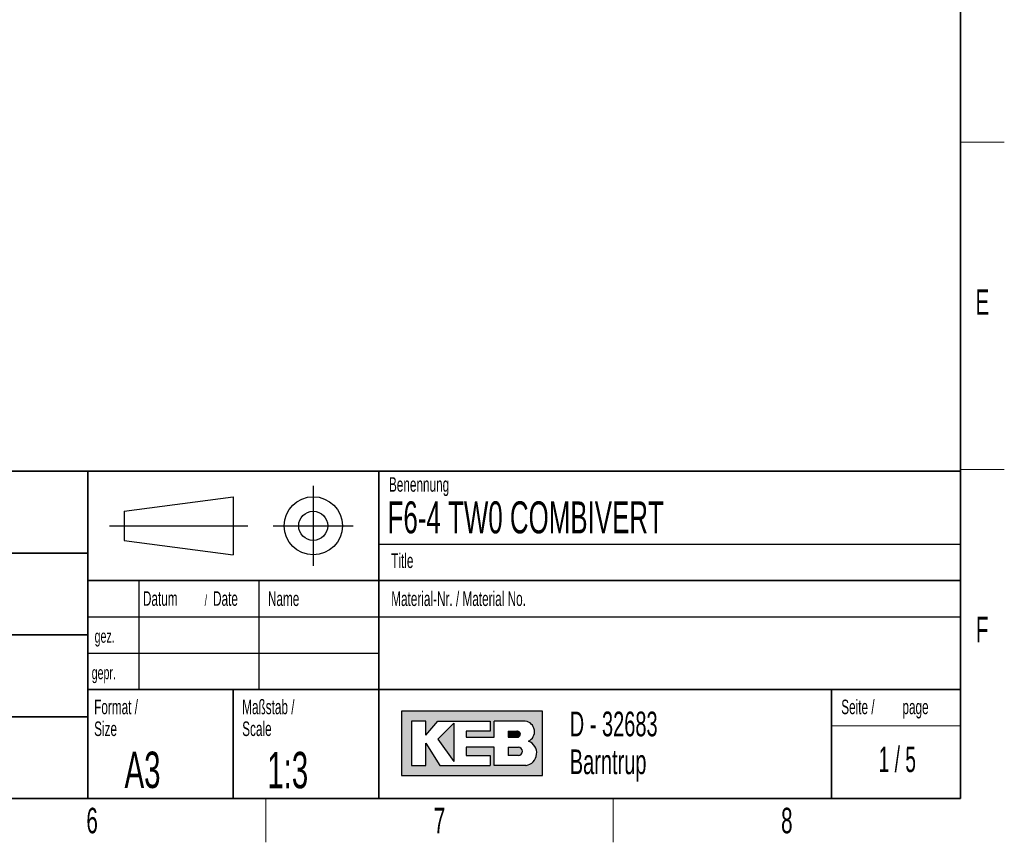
# Model space of a CAD drawing. Header units: millimetres. Extents: x 5 to 418, y 2 to 292.
# Tile 45 of 53: x 279 to 414, y 6 to 119. Entities that reach past the tile are written whole.
import ezdxf

# ---------------------------------------------------------------- set-up
doc = ezdxf.new("R2010")
doc.units = ezdxf.units.MM
doc.layers.add('SLD-0', color=7, linetype='Continuous')
doc.styles.add('SLDTEXTSTYLE0', font='TXT', dxfattribs={"width": 0.605})
doc.styles.add('SLDTEXTSTYLE1', font='TXT', dxfattribs={"width": 0.563})

# ---------------------------------------------------------------- blocks, each defined once
blk = doc.blocks.new('SW_NOTE_0_9')
at = {"layer": 'SLD-0', "color": 0, "char_height": 2, "attachment_point": 1, "style": 'SLDTEXTSTYLE0'}
for s, insert in [('Werkstückkanten/', (0, 2.5781354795)), ('Workpiece edges', (0, -0.4218645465))]:
    blk.add_mtext(s, dxfattribs=dict(at, insert=insert))
blk = doc.blocks.new('SW_NOTE_0_10')
at = {"layer": 'SLD-0', "color": 0, "char_height": 2, "attachment_point": 1, "style": 'SLDTEXTSTYLE0'}
for s, insert in [('Oberflächenangaben /', (0, 2.5781354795)), ('Surface details', (0, -0.4218645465))]:
    blk.add_mtext(s, dxfattribs=dict(at, insert=insert))
blk = doc.blocks.new('SW_NOTE_0_12')
at = {"layer": 'SLD-0', "color": 0, "char_height": 2, "attachment_point": 1, "style": 'SLDTEXTSTYLE0'}
for s, insert in [('Allgemeintoleranz /', (0, 2.5781354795)), ('general tolerance', (0, -0.4218645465))]:
    blk.add_mtext(s, dxfattribs=dict(at, insert=insert))
blk = doc.blocks.new('SW_NOTE_0_13')
at = {"layer": 'SLD-0', "color": 0, "char_height": 2, "attachment_point": 1, "style": 'SLDTEXTSTYLE0'}
for s, insert in [('Format /', (0, 2.5781354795)), ('Size', (0, -0.4218645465))]:
    blk.add_mtext(s, dxfattribs=dict(at, insert=insert))
blk = doc.blocks.new('SW_NOTE_0_14')
at = {"layer": 'SLD-0', "color": 0, "attachment_point": 1, "style": 'SLDTEXTSTYLE0'}
for s, insert, char_height in [('Datum', (0, 2.5781354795), 2), ('/', (8.4829859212, 2.0780460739), 1.5), ('Date', (9.6392361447, 2.5781354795), 2)]:
    blk.add_mtext(s, dxfattribs=dict(at, insert=insert, char_height=char_height))
blk = doc.blocks.new('SW_NOTE_0_15')
at = {"layer": 'SLD-0', "color": 0, "char_height": 2, "attachment_point": 1, "style": 'SLDTEXTSTYLE0'}
for s, insert in [('Maßstab /', (0, 2.5781354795)), ('Scale', (0, -0.4218645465))]:
    blk.add_mtext(s, dxfattribs=dict(at, insert=insert))
blk = doc.blocks.new('SW_NOTE_0_16')
at = {"layer": 'SLD-0', "color": 0, "char_height": 3.4, "attachment_point": 1, "style": 'SLDTEXTSTYLE0'}
for s, insert in [('D - 32683', (0, 4.3828303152)), ('Barntrup', (0, -0.8171696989))]:
    blk.add_mtext(s, dxfattribs=dict(at, insert=insert))
blk = doc.blocks.new('SW_NOTE_0_17')
at = {"layer": 'SLD-0', "color": 0, "char_height": 2, "attachment_point": 1, "style": 'SLDTEXTSTYLE0'}
for s, insert in [('Seite /', (0, 2.5781354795)), ('page', (8.413542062, 2.5784205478))]:
    blk.add_mtext(s, dxfattribs=dict(at, insert=insert))

msp = doc.modelspace()

# ---------------------------------------------------------------- hatches: boundary and pattern name
at = {"linetype": 'Continuous'}
h = msp.add_hatch(color=7, dxfattribs=at)
h.paths.add_polyline_path([(331.1423676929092, 15.18257760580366), (350.5207896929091, 15.18257760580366), (350.5207896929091, 24.04128480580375), (331.1423676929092, 24.04128480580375)], flags=0)
edge = h.paths.add_edge_path(flags=0)
edge.add_arc((347.9991875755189, 18.26988521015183), 1.720915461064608, -81.72003226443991, 70.17096003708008, ccw=False)
edge.add_line((348.2470169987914, 16.56690822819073), (348.2293995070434, 16.56675060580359))
edge.add_line((348.2293995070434, 16.56675060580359), (343.8767592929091, 16.56675060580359))
edge.add_line((343.8767592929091, 16.56675060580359), (343.8767592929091, 19.05826200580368))
edge.add_line((343.8767592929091, 19.05826200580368), (340.0010748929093, 19.05826200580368))
edge.add_line((340.0010748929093, 19.05826200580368), (340.0010748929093, 17.95092360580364))
edge.add_line((340.0010748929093, 17.95092360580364), (343.3230900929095, 17.95092360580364))
edge.add_line((343.3230900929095, 17.95092360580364), (343.3230900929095, 16.56675060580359))
edge.add_line((343.3230900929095, 16.56675060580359), (336.4022250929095, 16.56675060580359))
edge.add_line((336.4022250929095, 16.56675060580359), (334.4643828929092, 19.61193120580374))
edge.add_line((334.4643828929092, 19.61193120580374), (334.4643828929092, 16.56675060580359))
edge.add_line((334.4643828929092, 16.56675060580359), (332.5265406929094, 16.56675060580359))
edge.add_line((332.5265406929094, 16.56675060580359), (332.5265406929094, 22.65711180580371))
edge.add_line((332.5265406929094, 22.65711180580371), (334.4643828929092, 22.65711180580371))
edge.add_line((334.4643828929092, 22.65711180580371), (334.4643828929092, 20.71926960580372))
edge.add_line((334.4643828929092, 20.71926960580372), (336.1253904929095, 22.65711180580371))
edge.add_line((336.1253904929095, 22.65711180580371), (343.3230900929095, 22.65711180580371))
edge.add_line((343.3230900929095, 22.65711180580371), (343.3230900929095, 21.27293880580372))
edge.add_line((343.3230900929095, 21.27293880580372), (340.0010748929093, 21.27293880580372))
edge.add_line((340.0010748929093, 21.27293880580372), (340.0010748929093, 20.44243500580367))
edge.add_line((340.0010748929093, 20.44243500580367), (343.8767592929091, 20.44243500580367))
edge.add_line((343.8767592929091, 20.44243500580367), (343.8767592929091, 22.65711180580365))
edge.add_line((343.8767592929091, 22.65711180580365), (348.1497422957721, 22.65711180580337))
edge.add_line((348.1497422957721, 22.65711180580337), (348.151741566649, 22.65711180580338))
edge.add_line((348.151741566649, 22.65711180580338), (348.1521661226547, 22.65713246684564))
edge.add_arc((347.9523797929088, 21.20834406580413), 1.462498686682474, -64.4589412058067, 82.1484933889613, ccw=False)
msp.add_hatch(color=7, dxfattribs=at).paths.add_polyline_path([(338.3400672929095, 17.12041980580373), (338.3400672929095, 22.38027720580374), (336.1253904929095, 20.16560040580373)], flags=0)
h = msp.add_hatch(color=7, dxfattribs=at)
edge = h.paths.add_edge_path(flags=0)
edge.add_line((345.8146014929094, 20.44243500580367), (346.974194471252, 20.44243500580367))
edge.add_arc((347.0534490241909, 20.85768690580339), 0.4227474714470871, 259.1945394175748, 460.8054605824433)
edge.add_line((346.9741944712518, 21.27293880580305), (345.8146014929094, 21.27293880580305))
edge.add_line((345.8146014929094, 21.27293880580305), (345.8146014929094, 20.44243500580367))
h = msp.add_hatch(color=7, dxfattribs=at)
edge = h.paths.add_edge_path(flags=0)
edge.add_line((345.8146014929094, 17.95092360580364), (347.1991847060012, 17.95092360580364))
edge.add_arc((347.1991847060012, 18.50459280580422), 0.5536692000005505, 270.0000000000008, 450.0000000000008)
edge.add_line((347.1991847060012, 19.05826200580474), (347.1703327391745, 19.05826200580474))
edge.add_line((347.1703327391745, 19.05826200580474), (345.8146014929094, 19.05826200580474))
edge.add_line((345.8146014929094, 19.05826200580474), (345.8146014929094, 17.95092360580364))

# ---------------------------------------------------------------- linework, layer by layer
at = {"layer": 'SLD-0', "lineweight": 35}
for p, q in [((408, 12), (408, 282.5)), ((135, 57), (408, 57)), ((288, 57), (288, 12)), ((328, 57.0000000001), (328, 12)), ((408, 57), (408, 12)), ((259, 45.75), (288, 45.75)), ((408, 42), (288, 42)), ((259, 34.5), (288, 34.5)), ((288, 27), (408, 27)), ((308, 27), (308, 12)), ((390.2572074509, 27), (390.2572074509, 12)), ((259, 23.25), (288, 23.25)), ((26, 12), (408, 12)), ((135, 12), (408, 12))]:
    msp.add_line(p, q, dxfattribs=at)
at = {"layer": 'SLD-0', "lineweight": 18}
for p, q in [((408, 102.25), (414, 102.25)), ((408, 57.25), (414, 57.25)), ((390.2572074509, 22), (408, 22)), ((312.5, 6), (312.5, 12)), ((360.25, 6), (360.25, 12))]:
    msp.add_line(p, q, dxfattribs=at)
at = {"layer": 'SLD-0'}
for p, q in [((319, 55), (319, 44)), ((293, 51.5), (308, 53.5)), ((308, 53.5), (308, 45.5)), ((293, 51.5), (293, 47.5)), ((291, 49.5), (310, 49.5)), ((313.5, 49.5), (324.5, 49.5)), ((293, 47.5), (308, 45.5)), ((328, 47.0000000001), (408, 47.0000000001)), ((295, 42), (295, 27)), ((311.5, 42), (311.5, 27)), ((288, 37), (408, 37)), ((288, 32), (328, 32)), ((348.1497422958, 22.6571118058), (348.1517415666, 22.6571118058)), ((348.1517415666, 22.6571118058), (348.1521661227, 22.6571324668)), ((348.229399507, 16.5667506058), (348.2470169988, 16.5669082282))]:
    msp.add_line(p, q, dxfattribs=at)
at = {"layer": 'SLD-0', "linetype": 'Continuous'}
for p, q in [((350.5207896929, 24.0412848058), (331.1423676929, 24.0412848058)), ((331.1423676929, 24.0412848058), (331.1423676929, 15.1825776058)), ((350.5207896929, 15.1825776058), (350.5207896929, 24.0412848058)), ((334.4643828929, 22.6571118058), (332.5265406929, 22.6571118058)), ((332.5265406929, 22.6571118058), (332.5265406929, 16.5667506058)), ((334.4643828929, 20.7192696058), (336.1253904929, 22.6571118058)), ((334.4643828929, 20.7192696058), (334.4643828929, 22.6571118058)), ((336.1253904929, 22.6571118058), (343.3230900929, 22.6571118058)), ((338.3400672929, 22.3802772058), (336.1253904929, 20.1656004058)), ((338.3400672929, 22.3802772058), (338.3400672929, 17.1204198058)), ((343.3230900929, 22.6571118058), (343.3230900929, 21.2729388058)), ((348.1497422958, 22.6571118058), (343.8767592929, 22.6571118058)), ((343.8767592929, 20.4424350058), (343.8767592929, 22.6571118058)), ((348.1497422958, 22.6571118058), (348.1517415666, 22.6571118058)), ((348.1517415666, 22.6571118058), (348.1521661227, 22.6571324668)), ((340.0010748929, 21.2729388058), (340.0010748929, 20.4424350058)), ((343.3230900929, 21.2729388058), (340.0010748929, 21.2729388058)), ((340.0010748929, 20.4424350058), (343.8767592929, 20.4424350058)), ((345.8146014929, 21.2729388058), (346.9741944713, 21.2729388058)), ((345.8146014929, 21.2729388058), (345.8146014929, 20.4424350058)), ((345.8146014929, 20.4424350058), (346.9741944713, 20.4424350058)), ((334.4643828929, 16.5667506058), (334.4643828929, 19.6119312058)), ((334.4643828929, 19.6119312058), (336.4022250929, 16.5667506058)), ((336.1253904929, 20.1656004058), (338.3400672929, 17.1204198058)), ((340.0010748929, 19.0582620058), (340.0010748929, 17.9509236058)), ((343.8767592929, 19.0582620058), (340.0010748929, 19.0582620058)), ((343.8767592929, 16.5667506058), (343.8767592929, 19.0582620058)), ((345.8146014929, 19.0582620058), (347.199184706, 19.0582620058)), ((345.8146014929, 19.0582620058), (345.8146014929, 17.9509236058)), ((347.1703327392, 19.0582620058), (347.199184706, 19.0582620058)), ((340.0010748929, 17.9509236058), (343.3230900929, 17.9509236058)), ((343.3230900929, 17.9509236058), (343.3230900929, 16.5667506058)), ((347.199184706, 17.9509236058), (345.8146014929, 17.9509236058)), ((332.5265406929, 16.5667506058), (334.4643828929, 16.5667506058)), ((336.4022250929, 16.5667506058), (343.3230900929, 16.5667506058)), ((348.229399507, 16.5667506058), (343.8767592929, 16.5667506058)), ((348.229399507, 16.5667506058), (348.2470169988, 16.5669082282)), ((331.1423676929, 15.1825776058), (350.5207896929, 15.1825776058))]:
    msp.add_line(p, q, dxfattribs=at)
at = {"layer": 'SLD-0'}
for radius in [3.999999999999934, 1.999999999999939]:
    msp.add_circle((319, 49.5), radius, dxfattribs=at)
at = {"layer": 'SLD-0', "linetype": 'Continuous'}
for centre, radius, start, end in [((347.9523797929, 21.2083440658), 1.462498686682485, 295.5410587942, 82.1484933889), ((347.0534490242, 20.8576869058), 0.4227474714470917, 259.1945394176, 100.8054605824), ((347.199184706, 18.5045928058), 0.5536692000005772, 270, 90), ((347.9991875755, 18.2698852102), 1.720915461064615, 278.2799677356, 70.1709600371)]:
    msp.add_arc(centre, radius, start, end, dxfattribs=at)

# ---------------------------------------------------------------- block references
at = {"layer": 'SLD-0'}
for name, p in [('SW_NOTE_0_12', (260.5043854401, 52.9003064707)), ('SW_NOTE_0_14', (295.5861619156, 37.9261102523)), ('SW_NOTE_0_10', (260.5027641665, 30.4450935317)), ('SW_NOTE_0_13', (288.8790098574, 23.0287702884)), ('SW_NOTE_0_15', (309.2314641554, 23.0287700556)), ('SW_NOTE_0_17', (391.5827404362, 23.0329928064)), ('SW_NOTE_0_16', (354.2591907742, 19.5828264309)), ('SW_NOTE_0_9', (260.5090753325, 19.2125013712))]:
    msp.add_blockref(name, p, dxfattribs=at)

# ---------------------------------------------------------------- texts
for s, insert, char_height, attachment_point, style in [('E', (410.9815679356, 82.0010772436), 3.5, 2, 'SLDTEXTSTYLE0'), ('Benennung', (329.4092408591, 56.1865848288), 2, 1, 'SLDTEXTSTYLE0'), ('F6-4 TW0 COMBIVERT', (329.222041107, 52.8643539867), 4.4, 1, 'SLDTEXTSTYLE0'), ('ISO 2768-mK', (260.4940938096, 48.9932287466), 2.5, 1, 'SLDTEXTSTYLE0'), ('Title', (329.7169273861, 45.7051426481), 2, 1, 'SLDTEXTSTYLE0'), ('Material-Nr. / Material No.', (329.7169273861, 40.4793879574), 2, 1, 'SLDTEXTSTYLE0'), ('Name', (312.770034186, 40.4793879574), 2, 1, 'SLDTEXTSTYLE0'), ('F', (410.9536166, 37.0010772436), 3.5, 2, 'SLDTEXTSTYLE0'), ('gez.', (288.9470592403, 35.2328921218), 1.8, 1, 'SLDTEXTSTYLE0'), ('gepr.', (288.5445949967, 30.2118970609), 1.8, 1, 'SLDTEXTSTYLE0'), ('1 / 5', (399.2902874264, 19.1523676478), 3.5, 2, 'SLDTEXTSTYLE1'), ('A3', (293.0566699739, 18.4626222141), 5, 1, 'SLDTEXTSTYLE0'), ('1:3', (312.6833009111, 18.426931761), 5, 1, 'SLDTEXTSTYLE0'), ('6', (288.6027123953, 10.7429955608), 3.5, 2, 'SLDTEXTSTYLE0'), ('7', (336.3527123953, 10.7429955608), 3.5, 2, 'SLDTEXTSTYLE0'), ('8', (384.1027123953, 10.7429955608), 3.5, 2, 'SLDTEXTSTYLE0')]:
    msp.add_mtext(s, dxfattribs=dict(at, insert=insert, char_height=char_height, attachment_point=attachment_point, style=style))

doc.saveas('drawing.dxf')
